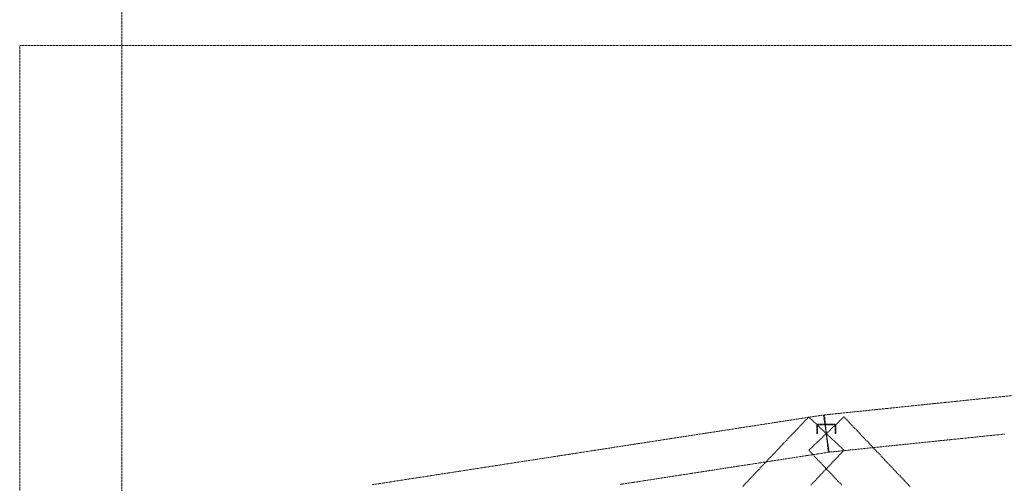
# Model space of a CAD drawing. Header units: millimetres. Extents: x -176817 to 571382, y -58489 to 156123.
# Tile 221 of 256: x 137759 to 144048, y 118756 to 121719. Entities that reach past the tile are written whole.
import ezdxf

# ---------------------------------------------------------------- set-up
doc = ezdxf.new("R2010")
doc.units = ezdxf.units.MM
doc.header["$LTSCALE"] = 0.2
doc.linetypes.add('HIDDEN', pattern=[9.525, 6.35, -3.175])
doc.layers.add('-AAA Podkład', color=252, linetype='Continuous', lineweight=13)

msp = doc.modelspace()

# ---------------------------------------------------------------- linework, layer by layer
at = {"layer": '-AAA Podkład', "linetype": 'HIDDEN', "ltscale": 5}
msp.add_line((138410.9118, 154623.4714), (138410.9118, 103624.3027), dxfattribs=at)
msp.add_lwpolyline([(175983.6053, 121553.5213), (137759.1691, 121553.5213), (137759.1691, 114163.401), (175983.6053, 114163.401)], close=True, dxfattribs=at)
for points in [[(144093.9215, 119316.1179), (144023.609, 119308.871), (143953.2965, 119301.6241), (143882.984, 119294.3773), (143812.6715, 119287.1304), (143742.359, 119279.8835), (143672.0465, 119272.6366), (143601.734, 119265.3898), (143531.4215, 119258.1429), (143461.109, 119250.896), (143390.7965, 119243.6491), (143320.484, 119236.4023), (143250.1715, 119229.1554), (143179.859, 119221.9085), (143109.5465, 119214.6616), (143039.234, 119207.4148), (142968.9215, 119200.1679), (142898.609, 119192.921), (142904.7604, 119133.2372), (142910.9118, 119073.5533), (142917.0632, 119013.8695), (142923.2147, 118954.1857), (142993.5272, 118961.4325), (143063.8397, 118968.6794), (143134.1522, 118975.9263), (143204.4647, 118983.1732), (143274.7772, 118990.42), (143345.0897, 118997.6669), (143415.4022, 119004.9138), (143485.7147, 119012.1607), (143556.0272, 119019.4075), (143626.3397, 119026.6544), (143696.6522, 119033.9013), (143766.9647, 119041.1482), (143837.2772, 119048.395), (143907.5897, 119055.6419), (143977.9022, 119062.8888), (144048.2147, 119070.1357)], [(142929.2409, 118954.9614), (142920.0763, 119014.2574), (142910.9118, 119073.5533), (142901.7473, 119132.8493), (142892.5828, 119192.1453), (142822.2703, 119181.2781), (142751.9578, 119170.4109), (142681.6453, 119159.5437), (142611.3328, 119148.6765), (142541.0203, 119137.8093), (142470.7078, 119126.9421), (142400.3953, 119116.075), (142330.0828, 119105.2078), (142259.7703, 119094.3406), (142189.4578, 119083.4734), (142119.1453, 119072.6062), (142048.8328, 119061.739), (141978.5203, 119050.8718), (141908.2078, 119040.0046), (141837.8953, 119029.1375), (141767.5828, 119018.2703), (141697.2703, 119007.4031), (141626.9578, 118996.5359), (141556.6453, 118985.6687), (141486.3328, 118974.8015), (141416.0203, 118963.9343), (141345.7078, 118953.0671), (141275.3953, 118942.2), (141205.0828, 118931.3328), (141134.7703, 118920.4656), (141064.4578, 118909.5984), (140994.1453, 118898.7312), (140923.8328, 118887.864), (140853.5203, 118876.9968), (140783.2078, 118866.1296), (140712.8953, 118855.2625), (140642.5828, 118844.3953), (140572.2703, 118833.5281), (140501.9578, 118822.6609), (140431.6453, 118811.7937), (140361.3328, 118800.9265), (140291.0203, 118790.0593), (140220.7078, 118779.1921), (140150.3953, 118768.325), (140080.0828, 118757.4578), (140009.7703, 118746.5906)], [(143023.3627, 118966.8772), (142967.1373, 119020.2153), (142910.9118, 119073.5533), (142854.6864, 119126.8914), (142798.4609, 119180.2295), (142763.3047, 119143.1701), (142728.1484, 119106.1107), (142692.9922, 119069.0514), (142657.8359, 119031.992), (142622.6797, 118994.9326), (142587.5234, 118957.8732), (142552.3672, 118920.8139), (142517.2109, 118883.7545), (142482.0547, 118846.6951), (142446.8984, 118809.6357), (142411.7422, 118772.5764), (142376.5859, 118735.517)], [(143445.2377, 118735.517), (143410.0815, 118772.5764), (143374.9252, 118809.6357), (143339.769, 118846.6951), (143304.6127, 118883.7545), (143269.4565, 118920.8139), (143234.3002, 118957.8732), (143199.144, 118994.9326), (143163.9877, 119031.992), (143128.8315, 119069.0514), (143093.6752, 119106.1107), (143058.519, 119143.1701), (143023.3627, 119180.2295), (142967.1373, 119126.8914), (142910.9118, 119073.5533), (142854.6864, 119020.2153), (142798.4609, 118966.8772), (142833.6172, 118929.8178), (142868.7734, 118892.7584), (142903.9297, 118855.6991), (142939.0859, 118818.6397), (142974.2422, 118781.5803), (143009.3984, 118744.5209)], [(142850.9118, 119125.7151), (142850.9118, 119073.5533), (142854.9118, 119073.5533), (142854.9118, 119125.7151), (142854.913, 119125.8137), (142854.9167, 119125.9121), (142854.9227, 119126.0104), (142854.9311, 119126.1083), (142854.9419, 119126.206), (142854.9551, 119126.3034), (142854.9706, 119126.4004), (142854.9885, 119126.4969), (142855.0088, 119126.593), (142855.0314, 119126.6886), (142855.0563, 119126.7837), (142855.0835, 119126.8781), (142855.1131, 119126.9719), (142855.145, 119127.065), (142855.1792, 119127.1574), (142855.2157, 119127.249), (142855.2544, 119127.3397), (142855.2952, 119127.4293), (142855.3382, 119127.5177), (142855.3834, 119127.6051), (142855.4306, 119127.6912), (142855.4799, 119127.7762), (142855.5312, 119127.8599), (142855.5846, 119127.9423), (142855.64, 119128.0233), (142855.6973, 119128.103), (142855.7566, 119128.1813), (142855.8179, 119128.2582), (142855.881, 119128.3336), (142855.946, 119128.4074), (142856.0129, 119128.4797), (142856.0815, 119128.5504), (142856.152, 119128.6194), (142856.224, 119128.6866), (142856.2976, 119128.752), (142856.3727, 119128.8154), (142856.4492, 119128.877), (142856.5273, 119128.9366), (142856.6068, 119128.9943), (142856.6876, 119129.05), (142856.7698, 119129.1037), (142856.8533, 119129.1554), (142856.938, 119129.205), (142857.024, 119129.2526), (142857.1112, 119129.298), (142857.1996, 119129.3413), (142857.2891, 119129.3825), (142857.3796, 119129.4215), (142857.4711, 119129.4582), (142857.5633, 119129.4926), (142857.6563, 119129.5247), (142857.7499, 119129.5545), (142857.8442, 119129.582), (142857.9391, 119129.6071), (142858.0346, 119129.6298), (142858.1306, 119129.6502), (142858.227, 119129.6683), (142858.3239, 119129.6839), (142858.4212, 119129.6972), (142858.5188, 119129.7081), (142858.6167, 119129.7166), (142858.7149, 119129.7227), (142858.8133, 119129.7263), (142858.9118, 119129.7275), (142910.9118, 119129.7275), (142962.9118, 119129.7275), (142963.0104, 119129.7263), (142963.1089, 119129.7226), (142963.2071, 119129.7166), (142963.3051, 119129.7081), (142963.4028, 119129.6972), (142963.5002, 119129.6839), (142963.5971, 119129.6682), (142963.6936, 119129.6501), (142963.7897, 119129.6297), (142963.8852, 119129.6069), (142963.9802, 119129.5818), (142964.0746, 119129.5543), (142964.1683, 119129.5244), (142964.2613, 119129.4923), (142964.3536, 119129.4578), (142964.4451, 119129.421), (142964.5357, 119129.382), (142964.6251, 119129.3408), (142964.7135, 119129.2975), (142964.8006, 119129.252), (142964.8866, 119129.2044), (142964.9713, 119129.1548), (142965.0548, 119129.1031), (142965.137, 119129.0494), (142965.2178, 119128.9937), (142965.2972, 119128.936), (142965.3753, 119128.8763), (142965.4518, 119128.8147), (142965.5269, 119128.7513), (142965.6005, 119128.6859), (142965.6725, 119128.6187), (142965.7428, 119128.5497), (142965.8115, 119128.479), (142965.8783, 119128.4067), (142965.9433, 119128.3328), (142966.0064, 119128.2574), (142966.0676, 119128.1806), (142966.1269, 119128.1023), (142966.1842, 119128.0226), (142966.2395, 119127.9415), (142966.2929, 119127.8591), (142966.3442, 119127.7754), (142966.3935, 119127.6905), (142966.4407, 119127.6044), (142966.4858, 119127.517), (142966.5288, 119127.4285), (142966.5696, 119127.339), (142966.6083, 119127.2483), (142966.6447, 119127.1567), (142966.6789, 119127.0644), (142966.7107, 119126.9713), (142966.7403, 119126.8775), (142966.7675, 119126.7831), (142966.7924, 119126.6882), (142966.815, 119126.5926), (142966.8352, 119126.4966), (142966.8531, 119126.4001), (142966.8686, 119126.3031), (142966.8818, 119126.2058), (142966.8926, 119126.1082), (142966.901, 119126.0102), (142966.907, 119125.912), (142966.9106, 119125.8136), (142966.9118, 119125.7151), (142966.9118, 119073.5533), (142970.9118, 119073.5533), (142970.9118, 119125.7151), (142970.9094, 119125.912), (142970.9022, 119126.1086), (142970.8902, 119126.305), (142970.8734, 119126.501), (142970.8518, 119126.6966), (142970.8254, 119126.8915), (142970.7942, 119127.0859), (142970.7583, 119127.2795), (142970.7178, 119127.4717), (142970.6726, 119127.6629), (142970.6228, 119127.8528), (142970.5683, 119128.0414), (142970.5093, 119128.2287), (142970.4456, 119128.4145), (142970.3775, 119128.5987), (142970.3049, 119128.7812), (142970.2277, 119128.9622), (142970.1461, 119129.1412), (142970.0602, 119129.318), (142969.97, 119129.4926), (142969.8756, 119129.665), (142969.777, 119129.8351), (142969.6742, 119130.0028), (142969.5673, 119130.1679), (142969.4564, 119130.3304), (142969.3415, 119130.49), (142969.2229, 119130.6468), (142969.1004, 119130.8005), (142968.9742, 119130.9512), (142968.8443, 119131.0988), (142968.7109, 119131.2432), (142968.5738, 119131.3844), (142968.4332, 119131.5223), (142968.2892, 119131.6567), (142968.142, 119131.7874), (142967.9917, 119131.9145), (142967.8384, 119132.0378), (142967.682, 119132.1573), (142967.5226, 119132.273), (142967.3604, 119132.3848), (142967.1958, 119132.4924), (142967.0286, 119132.5959), (142966.859, 119132.6952), (142966.687, 119132.7903), (142966.5127, 119132.8811), (142966.3362, 119132.9676), (142966.1576, 119133.0498), (142965.977, 119133.1276), (142965.7945, 119133.2009), (142965.6103, 119133.2697), (142965.4246, 119133.3338), (142965.2373, 119133.3934), (142965.0487, 119133.4484), (142964.8587, 119133.4987), (142964.6674, 119133.5443), (142964.4751, 119133.5853), (142964.2816, 119133.6214), (142964.0875, 119133.6528), (142963.8926, 119133.6794), (142963.6973, 119133.7012), (142963.5014, 119133.7181), (142963.3051, 119133.7303), (142963.1086, 119133.7375), (142962.9118, 119133.74), (142910.9118, 119133.74), (142858.9118, 119133.74), (142858.7151, 119133.7375), (142858.5187, 119133.7303), (142858.3225, 119133.7182), (142858.1267, 119133.7012), (142857.9314, 119133.6795), (142857.7367, 119133.6529), (142857.5426, 119133.6216), (142857.3493, 119133.5854), (142857.1568, 119133.5445), (142856.9656, 119133.4989), (142856.7755, 119133.4485), (142856.5868, 119133.3936), (142856.3995, 119133.334), (142856.2137, 119133.2698), (142856.0295, 119133.201), (142855.8469, 119133.1277), (142855.6662, 119133.0499), (142855.4875, 119132.9677), (142855.311, 119132.8811), (142855.1367, 119132.7903), (142854.9647, 119132.6952), (142854.795, 119132.5959), (142854.6278, 119132.4924), (142854.4631, 119132.3847), (142854.3011, 119132.2731), (142854.142, 119132.1576), (142853.9858, 119132.0382), (142853.8326, 119131.915), (142853.6825, 119131.7881), (142853.5355, 119131.6576), (142853.3917, 119131.5234), (142853.2512, 119131.3857), (142853.1139, 119131.2444), (142852.9802, 119131.0998), (142852.8502, 119130.9521), (142852.7238, 119130.8012), (142852.6012, 119130.6472), (142852.4823, 119130.4903), (142852.3674, 119130.3305), (142852.2563, 119130.1678), (142852.1494, 119130.0027), (142852.0466, 119129.8351), (142851.948, 119129.665), (142851.8536, 119129.4927), (142851.7635, 119129.3181), (142851.6776, 119129.1413), (142851.5961, 119128.9624), (142851.5189, 119128.7815), (142851.4462, 119128.5987), (142851.378, 119128.4144), (142851.3143, 119128.2284), (142851.2552, 119128.041), (142851.2007, 119127.8522), (142851.1509, 119127.6621), (142851.1056, 119127.4708), (142851.0651, 119127.2784), (142851.0292, 119127.0849), (142850.9981, 119126.8907), (142850.9718, 119126.6959), (142850.9502, 119126.5005), (142850.9334, 119126.3046), (142850.9214, 119126.1084), (142850.9142, 119125.9118), (142850.9118, 119125.7151)], [(141593.3034, 118748.4848), (141663.6159, 118759.352), (141733.9284, 118770.2192), (141804.2409, 118781.0864), (141874.5534, 118791.9536), (141944.8659, 118802.8208), (142015.1784, 118813.688), (142085.4909, 118824.5552), (142155.8034, 118835.4223), (142226.1159, 118846.2895), (142296.4284, 118857.1567), (142366.7409, 118868.0239), (142437.0534, 118878.8911), (142507.3659, 118889.7583), (142577.6784, 118900.6255), (142647.9909, 118911.4927), (142718.3034, 118922.3598), (142788.6159, 118933.227), (142858.9284, 118944.0942), (142929.2409, 118954.9614)], [(142812.4252, 118744.5209), (142847.5815, 118781.5803), (142882.7377, 118818.6397), (142917.894, 118855.6991), (142953.0502, 118892.7584), (142988.2065, 118929.8178), (143023.3627, 118966.8772)]]:
    msp.add_lwpolyline(points, dxfattribs=at)

doc.saveas('drawing.dxf')
